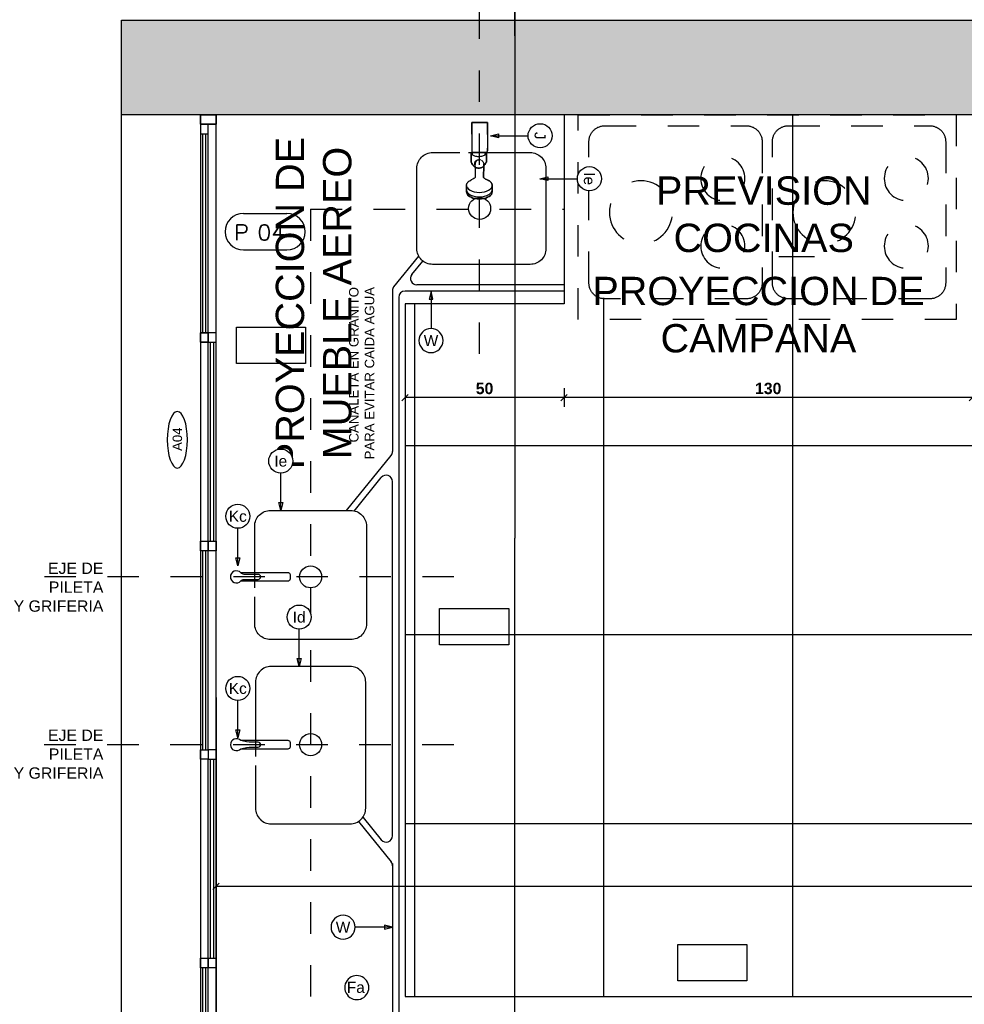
# Model space of a CAD drawing. Extents: x 1 to 126, y -14 to 17.
# Tile 113 of 132: x 89.78 to 92.78, y -1.52 to 1.61. Entities that reach past the tile are written whole.
import ezdxf
from ezdxf.enums import TextEntityAlignment as Align

# ---------------------------------------------------------------- set-up
doc = ezdxf.new("R2010")
doc.units = 0
doc.set_wipeout_variables(frame=1)
doc.header["$PDMODE"] = 3
doc.linetypes.add('DASHDOT', pattern=[1, 0.5, -0.25, 0, -0.25])
doc.linetypes.add('HIDDEN2', pattern=[0.1875, 0.125, -0.0625])
for name, color, linetype in [('0A-EQPM-FIJO', 1, 'Continuous'), ('A HATCH MURO ALB', 252, 'Continuous'), ('A PAVIMENTO', 8, 'Continuous'), ('A-ABER', 1, 'Continuous'), ('A-ALBA-1', 1, 'Continuous'), ('A-ALBA-2', 2, 'Continuous'), ('A-ANNO-PLANI @ 20', 1, 'Continuous'), ('A-ANNO-SIMB @ 20', 2, 'Continuous'), ('A-ANNO-TEXT', 2, 'Continuous'), ('A-ANNO-TEXT @ 20', 2, 'Continuous'), ('A-ANOT-COTA-PARC', 1, 'Continuous'), ('A-ANOT-TTEC', 2, 'Continuous'), ('A-EQPM-FIJO', 1, 'Continuous'), ('A-EQPM-MOVL', 8, 'Continuous'), ('A-EQPM-SANI', 1, 'Continuous'), ('TEXTOS', 2, 'Continuous'), ('TXT PLANILLAS', 3, 'Continuous'), ('TXT TERMINACIONES', 3, 'Continuous')]:
    doc.layers.add(name, color=color, linetype=linetype)
doc.layers.add('A-ALBA-4', color=2, linetype='Continuous', lineweight=25)
doc.styles.add('ARIAL', font='arial.ttf')
doc.styles.add('BIS-ANOT', font='swiss.ttf')
doc.styles.add('BIS-COTA', font='swissb.ttf')
doc.styles.add('BIS-TXT', font='swiss.ttf')
doc.styles.add('E5-100', font='micross.ttf')
doc.styles.add('ROMANS', font='romans.shx')
doc.dimstyles.new('BIS-COTA-PARC', dxfattribs={"dimscale": 0, "dimtxt": 0.0018, "dimasz": 0.001, "dimexe": 0.0015, "dimexo": 0, "dimgap": 0.0005, "dimtad": 1, "dimdec": 0, "dimlfac": 100, "dimzin": 9, "dimdsep": 46, "dimtxsty": 'BIS-COTA', "dimblk": 'OBLIQUE', "dimcen": 2.5, "dimclrd": 256, "dimclre": 251, "dimclrt": 2, "dimadec": 1, "dimazin": 2, "dimtfac": 1, "dimtdec": 0, "dimtix": 1, "dimtmove": 2, "dimatfit": 3, "dimldrblk": 'DOT', "dimfxl": 0.0015, "dimfxlon": 1, "dimtolj": 1, "dimtzin": 0, "dimarcsym": 0})

# ---------------------------------------------------------------- blocks, each defined once
blk = doc.blocks.new('A04')
for p, q in [((0, -3.4, -10), (0, 0, -10)), ((0.025, -2.016, -10), (0.025, -0.03, -10)), ((0.05, 0, -10), (0.05, -3.4, -10)), ((0, -1.85, -10), (0, -3.4, -10)), ((0.025, -2.6907, -10), (0.025, -2.046, -10)), ((0.025, -3.37, -10), (0.025, -2.7075, -10)), ((-0.6, -3.4, -10), (0.05, -3.4, -10)), ((0, -3.4, -10), (0, -3.45, -10)), ((0, -3.45, -10), (0, -3.4, -10)), ((0.05, -3.4, -10), (0.05, -3.45, -10)), ((-0.57, -3.425, -10), (-0.03, -3.425, -10)), ((-0.6, -3.45, -10), (0, -3.45, -10))]:
    blk.add_line(p, q)
at = {"color": 8}
for p, q in [((0.0325, -0.692, -10), (0.0325, -0.06, -10)), ((0.0425, -0.692, -10), (0.0425, -0.06, -10)), ((0.0075, -1.354, -10), (0.0075, -0.722, -10)), ((0.0175, -1.354, -10), (0.0175, -0.722, -10)), ((0.0325, -2.016, -10), (0.0325, -1.384, -10)), ((0.0425, -2.016, -10), (0.0425, -1.384, -10)), ((0.0075, -2.678, -10), (0.0075, -2.046, -10)), ((0.0175, -2.678, -10), (0.0175, -2.046, -10)), ((0.0325, -3.34, -10), (0.0325, -2.708, -10)), ((0.0425, -3.34, -10), (0.0425, -2.708, -10)), ((-0.03, -3.4325, -10), (-0.57, -3.4325, -10)), ((-0.03, -3.4425, -10), (-0.57, -3.4425, -10))]:
    blk.add_line(p, q, dxfattribs=at)
at = {"elevation": -10}
blk.add_lwpolyline([(0, -3.4), (0, -3.4), (0, 0)], dxfattribs=at)
for points in [[(0.05, 0), (0.05, -0.03), (0, -0.03), (0, 0)], [(0.05, -0.03), (0.05, 0), (0, 0), (0, -0.03)], [(0.05, -0.03), (0.05, -0.06), (0.025, -0.06), (0.025, -0.03)], [(0.025, -0.692), (0.025, -0.722), (0, -0.722), (0, -0.692)], [(0.05, -0.692), (0.05, -0.722), (0.025, -0.722), (0.025, -0.692)], [(0.05, -0.722), (0.05, -0.692), (0.025, -0.692), (0.025, -0.722)], [(0.025, -1.384), (0.025, -1.354), (0, -1.354), (0, -1.384)], [(0.05, -1.384), (0.05, -1.354), (0.025, -1.354), (0.025, -1.384)], [(0.025, -2.016), (0.025, -2.046), (0, -2.046), (0, -2.016)], [(0.05, -2.046), (0.05, -2.016), (0.025, -2.016), (0.025, -2.046)], [(0.025, -2.708), (0.025, -2.678), (0, -2.678), (0, -2.708)], [(0.05, -2.708), (0.05, -2.678), (0.025, -2.678), (0.025, -2.708)], [(0.05, -3.37), (0.05, -3.34), (0.025, -3.34), (0.025, -3.37)], [(0.05, -3.37), (0.05, -3.4), (0, -3.4), (0, -3.37)], [(-0.6, -3.45), (-0.57, -3.45), (-0.57, -3.4), (-0.6, -3.4)], [(-0.03, -3.4), (0, -3.4), (0, -3.45), (-0.03, -3.45)], [(-0.03, -3.45), (0, -3.45), (0, -3.4), (-0.03, -3.4)], [(0, -3.4), (0.05, -3.4), (0.05, -3.45), (0, -3.45)]]:
    blk.add_lwpolyline(points, close=True, dxfattribs=at)
blk = doc.blocks.new('*U69')
at = {"linetype": 'ByBlock', "ltscale": 0.25}
blk.add_lwpolyline([(-0.5, 0), (-0.05, 0, 0.414214), (0, 0.05), (0, 0.4993, 0.414214), (-0.05, 0.5493), (-0.5, 0.5493, 0.414214), (-0.55, 0.4993), (-0.55, 0.05, 0.414214)], format="xyb", close=True, dxfattribs=at)
for centre, radius in [((-0.425, 0.3821), 0.07), ((-0.165, 0.2746), 0.1), ((-0.425, 0.1672), 0.07)]:
    blk.add_circle(centre, radius, dxfattribs=at)
blk = doc.blocks.new('A-ANNO-NOM-2')
blk.add_wipeout([(0, -0.00191), (0.0003, -0.00189), (0.00059, -0.00182), (0.00087, -0.0017), (0.00112, -0.00155), (0.00135, -0.00135), (0.00155, -0.00112), (0.0017, -0.00087), (0.00182, -0.00059), (0.00189, -0.0003), (0.00191, 0), (0.00189, 0.0003), (0.00182, 0.00059), (0.0017, 0.00087), (0.00155, 0.00112), (0.00135, 0.00135), (0.00112, 0.00155), (0.00087, 0.0017), (0.00059, 0.00182), (0.0003, 0.00189), (0, 0.00191), (-0.0003, 0.00189), (-0.00059, 0.00182), (-0.00087, 0.0017), (-0.00112, 0.00155), (-0.00135, 0.00135), (-0.00155, 0.00112), (-0.0017, 0.00087), (-0.00182, 0.00059), (-0.00189, 0.0003), (-0.00191, 0), (-0.00189, -0.0003), (-0.00182, -0.00059), (-0.0017, -0.00087), (-0.00155, -0.00112), (-0.00135, -0.00135), (-0.00112, -0.00155), (-0.00087, -0.0017), (-0.00059, -0.00182), (-0.0003, -0.00189)])
blk.add_lwpolyline([(0, -0.00191), (0.0003, -0.00189), (0.00059, -0.00182), (0.00087, -0.0017), (0.00112, -0.00155), (0.00135, -0.00135), (0.00155, -0.00112), (0.0017, -0.00087), (0.00182, -0.00059), (0.00189, -0.0003), (0.00191, 0), (0.00189, 0.0003), (0.00182, 0.00059), (0.0017, 0.00087), (0.00155, 0.00112), (0.00135, 0.00135), (0.00112, 0.00155), (0.00087, 0.0017), (0.00059, 0.00182), (0.0003, 0.00189), (0, 0.00191), (-0.0003, 0.00189), (-0.00059, 0.00182), (-0.00087, 0.0017), (-0.00112, 0.00155), (-0.00135, 0.00135), (-0.00155, 0.00112), (-0.0017, 0.00087), (-0.00182, 0.00059), (-0.00189, 0.0003), (-0.00191, 0), (-0.00189, -0.0003), (-0.00182, -0.00059), (-0.0017, -0.00087), (-0.00155, -0.00112), (-0.00135, -0.00135), (-0.00112, -0.00155), (-0.00087, -0.0017), (-0.00059, -0.00182), (-0.0003, -0.00189)], close=True)
at = {"color": 1, "linetype": 'Continuous', "style": 'E5-100'}
blk.add_attdef('LETRA', text='', height=0.00175, dxfattribs=at).set_placement((0, 0), align=Align.MIDDLE_CENTER)
blk = doc.blocks.new('_Oblique')
at = {"color": 0, "lineweight": -2}
blk.add_line((-0.5, -0.5), (0.5, 0.5), dxfattribs=at)
blk = doc.blocks.new('*D405')
at = {"layer": 'A-ANOT-COTA-PARC', "color": 251, "lineweight": -2, "transparency": 16777216}
for p, q in [((90.4003, -1.1111), (90.4003, -1.1711)), ((97.5358, -1.1111), (97.5358, -1.1711))]:
    blk.add_line(p, q, dxfattribs=at)
at = {"layer": 'A-ANOT-COTA-PARC', "lineweight": -2, "transparency": 16777216}
blk.add_line((97.5358, -1.1411), (90.4003, -1.1411), dxfattribs=at)
at = {"layer": 'Defpoints', "color": 0, "transparency": 16777216}
for p in [(90.4003, -0.696), (97.5358, -0.706), (90.4003, -1.1411)]:
    blk.add_point(p, dxfattribs=at)
at = {"layer": 'A-ANOT-COTA-PARC', "lineweight": -2, "transparency": 16777216, "xscale": 0.02, "yscale": 0.02, "zscale": 0.02, "rotation": 180}
blk.add_blockref('_Oblique', (90.4003, -1.1411), dxfattribs=at)
at = {"layer": 'A-ANOT-COTA-PARC', "lineweight": -2, "transparency": 16777216, "xscale": 0.02, "yscale": 0.02, "zscale": 0.02}
blk.add_blockref('_Oblique', (97.5358, -1.1411), dxfattribs=at)
at = {"layer": 'A-ANOT-COTA-PARC', "color": 2, "transparency": 16777216, "insert": (93.968, -1.1131), "char_height": 0.036, "attachment_point": 5, "style": 'BIS-COTA'}
blk.add_mtext('\\A1;714', dxfattribs=at)
blk = doc.blocks.new('_Dot')
at = {"color": 0, "linetype": 'ByBlock', "lineweight": -2}
blk.add_line((-0.5, 0), (-1, 0), dxfattribs=at)
at = {"color": 0, "linetype": 'ByBlock', "const_width": 0.5}
blk.add_lwpolyline([(-0.25, 0, 1), (0.25, 0, 1)], format="xyb", close=True, dxfattribs=at)
blk = doc.blocks.new('*U55')
blk.add_lwpolyline([(0, -0.00785), (-0.00031, -0.0066), (0.00031, -0.0066)], close=True)
blk.add_wipeout([(0, -0.00191), (0.0003, -0.00189), (0.00059, -0.00182), (0.00087, -0.0017), (0.00112, -0.00155), (0.00135, -0.00135), (0.00155, -0.00112), (0.0017, -0.00087), (0.00182, -0.00059), (0.00189, -0.0003), (0.00191, 0), (0.00189, 0.0003), (0.00182, 0.00059), (0.0017, 0.00087), (0.00155, 0.00112), (0.00135, 0.00135), (0.00112, 0.00155), (0.00087, 0.0017), (0.00059, 0.00182), (0.0003, 0.00189), (0, 0.00191), (-0.0003, 0.00189), (-0.00059, 0.00182), (-0.00087, 0.0017), (-0.00112, 0.00155), (-0.00135, 0.00135), (-0.00155, 0.00112), (-0.0017, 0.00087), (-0.00182, 0.00059), (-0.00189, 0.0003), (-0.00191, 0), (-0.00189, -0.0003), (-0.00182, -0.00059), (-0.0017, -0.00087), (-0.00155, -0.00112), (-0.00135, -0.00135), (-0.00112, -0.00155), (-0.00087, -0.0017), (-0.00059, -0.00182), (-0.0003, -0.00189)])
at = {"linetype": 'Continuous'}
blk.add_line((0, -0.00785), (0, -0.00191), dxfattribs=at)
blk.add_circle((0, 0), 0.00191)
at = {"color": 1, "linetype": 'Continuous', "style": 'E5-100'}
blk.add_attdef('LETRA', text='', height=0.00175, dxfattribs=at).set_placement((0, 0), align=Align.MIDDLE_CENTER)
blk = doc.blocks.new('*U62')
blk.add_lwpolyline([(0.00785, 0), (0.0066, -0.00031), (0.0066, 0.00031)], close=True)
blk.add_wipeout([(0, -0.00191), (0.0003, -0.00189), (0.00059, -0.00182), (0.00087, -0.0017), (0.00112, -0.00155), (0.00135, -0.00135), (0.00155, -0.00112), (0.0017, -0.00087), (0.00182, -0.00059), (0.00189, -0.0003), (0.00191, 0), (0.00189, 0.0003), (0.00182, 0.00059), (0.0017, 0.00087), (0.00155, 0.00112), (0.00135, 0.00135), (0.00112, 0.00155), (0.00087, 0.0017), (0.00059, 0.00182), (0.0003, 0.00189), (0, 0.00191), (-0.0003, 0.00189), (-0.00059, 0.00182), (-0.00087, 0.0017), (-0.00112, 0.00155), (-0.00135, 0.00135), (-0.00155, 0.00112), (-0.0017, 0.00087), (-0.00182, 0.00059), (-0.00189, 0.0003), (-0.00191, 0), (-0.00189, -0.0003), (-0.00182, -0.00059), (-0.0017, -0.00087), (-0.00155, -0.00112), (-0.00135, -0.00135), (-0.00112, -0.00155), (-0.00087, -0.0017), (-0.00059, -0.00182), (-0.0003, -0.00189)])
at = {"linetype": 'Continuous'}
blk.add_line((0.00785, 0), (0.00191, 0), dxfattribs=at)
blk.add_circle((0, 0), 0.00191)
at = {"color": 1, "linetype": 'Continuous', "style": 'E5-100'}
blk.add_attdef('LETRA', text='', height=0.00175, dxfattribs=at).set_placement((0, 0), align=Align.MIDDLE_CENTER)
blk = doc.blocks.new('*U117')
for p, q in [((-0.2729, 0.1576), (0.1531, 0.1576)), ((-0.2729, -0.1977), (0.1531, -0.1977))]:
    blk.add_line(p, q)
for centre, start, end in [((-0.2729, -0.0201), 90, 270), ((0.1531, -0.0201), 270, 90)]:
    blk.add_arc(centre, 0.1776, start, end)
at = {"style": 'ROMANS', "width": 1.1}
blk.add_text('P', height=0.15, dxfattribs=at).set_placement((-0.3652, -0.1017))
at = {"color": 0, "linetype": 'ByBlock', "style": 'ROMANS', "width": 1.05}
blk.add_attdef('NRO', text='', height=0.15, dxfattribs=at).set_placement((0, -0.0271), align=Align.MIDDLE)
blk = doc.blocks.new('Linea Fas')
at = {"layer": '0A-EQPM-FIJO'}
for p, q in [((24.6236, 27.5111), (24.6227, 27.5103)), ((24.6227, 27.5103), (24.6236, 27.5111)), ((24.6247, 27.5119), (24.6236, 27.5111)), ((24.6236, 27.5111), (24.6247, 27.5119)), ((24.6259, 27.5127), (24.6247, 27.5119)), ((24.6247, 27.5119), (24.6259, 27.5127)), ((24.6273, 27.5135), (24.6259, 27.5127)), ((24.6259, 27.5127), (24.6273, 27.5135)), ((24.6286, 27.5141), (24.6273, 27.5135)), ((24.6273, 27.5135), (24.6286, 27.5141)), ((24.63, 27.5145), (24.6286, 27.5141)), ((24.6286, 27.5141), (24.63, 27.5145)), ((24.6314, 27.5148), (24.63, 27.5145)), ((24.63, 27.5145), (24.6314, 27.5148)), ((24.6328, 27.5149), (24.6314, 27.5148)), ((24.6314, 27.5148), (24.6328, 27.5149)), ((24.6412, 27.5153), (24.6328, 27.5149)), ((24.6328, 27.5149), (24.6412, 27.5153)), ((24.6356, 27.5146), (24.6329, 27.5149)), ((24.6383, 27.5137), (24.6356, 27.5146)), ((24.6409, 27.5123), (24.6383, 27.5137)), ((24.6448, 27.5085), (24.6409, 27.5123)), ((24.6471, 27.5153), (24.6412, 27.5153)), ((24.6412, 27.5153), (24.6471, 27.5153)), ((24.6472, 27.5153), (24.6471, 27.5153)), ((24.6471, 27.5153), (24.6472, 27.5153)), ((24.6474, 27.5153), (24.6472, 27.5153)), ((24.6472, 27.5153), (24.6474, 27.5153)), ((24.6512, 27.5146), (24.6472, 27.5153)), ((24.6475, 27.5154), (24.6474, 27.5153)), ((24.6474, 27.5153), (24.6475, 27.5154)), ((24.6483, 27.5153), (24.6475, 27.5154)), ((24.6475, 27.5154), (24.6483, 27.5153)), ((24.6484, 27.5153), (24.6483, 27.5153)), ((24.6483, 27.5153), (24.6484, 27.5153)), ((24.6538, 27.5147), (24.6484, 27.5153)), ((24.6484, 27.5153), (24.6538, 27.5147)), ((24.655, 27.5127), (24.6512, 27.5146)), ((24.6576, 27.5141), (24.6538, 27.5147)), ((24.6538, 27.5147), (24.6576, 27.5141)), ((24.6608, 27.5067), (24.655, 27.5127)), ((24.6614, 27.5122), (24.6576, 27.5141)), ((24.6576, 27.5141), (24.6614, 27.5122)), ((24.6649, 27.5092), (24.6614, 27.5122)), ((24.6614, 27.5122), (24.6649, 27.5092)), ((24.4719, 27.4997), (24.4329, 27.4997)), ((24.4329, 27.4997), (24.4329, 27.4497)), ((24.4329, 27.4497), (24.4329, 27.4997)), ((24.4329, 27.4997), (24.4719, 27.4997)), ((24.4701, 27.4997), (24.5229, 27.4997)), ((24.5229, 27.4997), (24.5145, 27.4997)), ((24.5242, 27.4996), (24.5229, 27.4997)), ((24.5254, 27.4991), (24.5242, 27.4996)), ((24.5265, 27.4983), (24.5254, 27.4991)), ((24.5272, 27.4972), (24.5265, 27.4983)), ((24.5277, 27.496), (24.5272, 27.4972)), ((24.5279, 27.4947), (24.5277, 27.496)), ((24.5279, 27.4941), (24.5279, 27.4947)), ((24.5292, 27.494), (24.5279, 27.4941)), ((24.5279, 27.4556), (24.5279, 27.4941)), ((24.5293, 27.4948), (24.5292, 27.494)), ((24.531, 27.4937), (24.5292, 27.494)), ((24.5294, 27.4956), (24.5293, 27.4948)), ((24.5296, 27.4961), (24.5294, 27.4956)), ((24.5298, 27.4963), (24.5296, 27.4961)), ((24.53, 27.4965), (24.5298, 27.4963)), ((24.5313, 27.4957), (24.5298, 27.4961)), ((24.5303, 27.4966), (24.53, 27.4965)), ((24.552, 27.4965), (24.5303, 27.4966)), ((24.5303, 27.4966), (24.558, 27.4965)), ((24.558, 27.4965), (24.5303, 27.4966)), ((24.534, 27.4929), (24.531, 27.4937)), ((24.5328, 27.495), (24.5313, 27.4957)), ((24.5343, 27.4937), (24.5328, 27.495)), ((24.5328, 27.495), (24.5328, 27.495)), ((24.5358, 27.4921), (24.534, 27.4929)), ((24.5358, 27.4921), (24.5343, 27.4937)), ((24.5371, 27.4901), (24.5358, 27.4921)), ((24.5382, 27.4877), (24.5371, 27.4901)), ((24.5392, 27.485), (24.5382, 27.4877)), ((24.54, 27.4821), (24.5392, 27.485)), ((24.5406, 27.4789), (24.54, 27.4821)), ((24.5533, 27.4807), (24.557, 27.485)), ((24.557, 27.485), (24.5589, 27.4863)), ((24.558, 27.4965), (24.5586, 27.4965)), ((24.5586, 27.4965), (24.558, 27.4965)), ((24.5586, 27.4965), (24.5587, 27.4965)), ((24.5587, 27.4965), (24.5586, 27.4965)), ((24.5587, 27.4965), (24.5596, 27.4959)), ((24.5596, 27.4959), (24.5587, 27.4965)), ((24.5589, 27.4863), (24.5617, 27.4874)), ((24.5596, 27.4959), (24.5603, 27.4954)), ((24.5603, 27.4954), (24.5596, 27.4959)), ((24.5603, 27.4954), (24.5611, 27.4949)), ((24.5611, 27.4949), (24.5603, 27.4954)), ((24.5611, 27.4949), (24.5631, 27.4935)), ((24.5631, 27.4935), (24.5611, 27.4949)), ((24.5617, 27.4874), (24.5631, 27.4878)), ((24.5631, 27.4935), (24.5662, 27.4914)), ((24.5662, 27.4914), (24.5631, 27.4935)), ((24.5631, 27.4878), (24.5646, 27.4878)), ((24.5706, 27.4879), (24.5646, 27.4878)), ((24.5646, 27.4878), (24.5706, 27.4879)), ((24.5662, 27.4914), (24.5677, 27.4904)), ((24.5677, 27.4904), (24.5662, 27.4914)), ((24.5677, 27.4904), (24.5688, 27.4898)), ((24.5688, 27.4898), (24.5677, 27.4904)), ((24.5688, 27.4898), (24.5695, 27.4894)), ((24.5695, 27.4894), (24.5688, 27.4898)), ((24.5695, 27.4894), (24.5712, 27.4883)), ((24.5712, 27.4883), (24.5695, 27.4894)), ((24.607, 27.4872), (24.5706, 27.4879)), ((24.5706, 27.4879), (24.607, 27.4872)), ((24.5712, 27.4883), (24.5722, 27.4875)), ((24.5722, 27.4875), (24.5712, 27.4883)), ((24.5722, 27.4875), (24.5732, 27.4866)), ((24.5732, 27.4866), (24.5722, 27.4875)), ((24.5732, 27.4866), (24.5743, 27.4853)), ((24.5743, 27.4853), (24.5732, 27.4866)), ((24.5743, 27.4853), (24.5753, 27.4839)), ((24.5753, 27.4839), (24.5743, 27.4853)), ((24.5753, 27.4839), (24.5762, 27.4821)), ((24.5762, 27.4821), (24.5753, 27.4839)), ((24.5762, 27.4821), (24.577, 27.4799)), ((24.577, 27.4799), (24.5762, 27.4821)), ((24.5775, 27.4775), (24.577, 27.4799)), ((24.577, 27.4799), (24.5775, 27.4775)), ((24.6079, 27.4877), (24.607, 27.4872)), ((24.607, 27.4872), (24.6079, 27.4877)), ((24.6096, 27.4892), (24.6079, 27.4877)), ((24.6079, 27.4877), (24.6096, 27.4892)), ((24.6114, 27.4914), (24.6096, 27.4892)), ((24.6096, 27.4892), (24.6114, 27.4914)), ((24.6127, 27.4939), (24.6114, 27.4914)), ((24.6114, 27.4914), (24.6127, 27.4939)), ((24.6143, 27.4972), (24.6127, 27.4939)), ((24.6127, 27.4939), (24.6143, 27.4972)), ((24.6159, 27.5006), (24.6143, 27.4972)), ((24.6143, 27.4972), (24.6159, 27.5006)), ((24.6166, 27.502), (24.6159, 27.5006)), ((24.6159, 27.5006), (24.6166, 27.502)), ((24.6173, 27.5034), (24.6166, 27.502)), ((24.6166, 27.502), (24.6173, 27.5034)), ((24.6181, 27.5047), (24.6173, 27.5034)), ((24.6173, 27.5034), (24.6181, 27.5047)), ((24.619, 27.506), (24.6181, 27.5047)), ((24.6181, 27.5047), (24.619, 27.506)), ((24.6198, 27.5071), (24.619, 27.506)), ((24.619, 27.506), (24.6198, 27.5071)), ((24.6208, 27.5083), (24.6198, 27.5071)), ((24.6198, 27.5071), (24.6208, 27.5083)), ((24.6217, 27.5093), (24.6208, 27.5083)), ((24.6208, 27.5083), (24.6217, 27.5093)), ((24.6227, 27.5103), (24.6217, 27.5093)), ((24.6217, 27.5093), (24.6227, 27.5103)), ((24.6484, 27.5036), (24.6448, 27.5085)), ((24.6513, 27.4973), (24.6484, 27.5036)), ((24.6535, 27.4902), (24.6513, 27.4973)), ((24.6547, 27.4821), (24.6535, 27.4902)), ((24.6552, 27.4741), (24.6547, 27.4821)), ((24.6655, 27.4978), (24.6608, 27.5067)), ((24.668, 27.5051), (24.6649, 27.5092)), ((24.6649, 27.5092), (24.668, 27.5051)), ((24.6675, 27.4906), (24.6655, 27.4978)), ((24.6689, 27.4826), (24.6675, 27.4906)), ((24.6708, 27.5001), (24.668, 27.5051)), ((24.668, 27.5051), (24.6708, 27.5001)), ((24.6694, 27.4746), (24.6689, 27.4826)), ((24.673, 27.4943), (24.6708, 27.5001)), ((24.6708, 27.5001), (24.673, 27.4943)), ((24.6746, 27.488), (24.673, 27.4943)), ((24.673, 27.4943), (24.6746, 27.488)), ((24.6756, 27.4811), (24.6746, 27.488)), ((24.6746, 27.488), (24.6756, 27.4811)), ((24.6759, 27.4741), (24.6756, 27.4811)), ((24.6756, 27.4811), (24.6759, 27.4741)), ((24.4329, 27.4497), (24.4701, 27.4497)), ((24.4701, 27.4497), (24.4329, 27.4497)), ((24.4701, 27.4498), (24.5229, 27.4497)), ((24.5229, 27.4497), (24.5242, 27.4499)), ((24.5242, 27.4499), (24.5254, 27.4504)), ((24.5254, 27.4504), (24.5265, 27.4512)), ((24.5265, 27.4512), (24.5272, 27.4522)), ((24.527, 27.4519), (24.5333, 27.4511)), ((24.5272, 27.4522), (24.5277, 27.4533)), ((24.5277, 27.4533), (24.5279, 27.4556)), ((24.5298, 27.4481), (24.5313, 27.4485)), ((24.5313, 27.4485), (24.5328, 27.4493)), ((24.5328, 27.4493), (24.5343, 27.4505)), ((24.5333, 27.4511), (24.5358, 27.4521)), ((24.5343, 27.4505), (24.5358, 27.4521)), ((24.5358, 27.4521), (24.5371, 27.4541)), ((24.5371, 27.4541), (24.5382, 27.4565)), ((24.5382, 27.4565), (24.5392, 27.4592)), ((24.5392, 27.4592), (24.54, 27.4622)), ((24.54, 27.4622), (24.5406, 27.4654)), ((24.541, 27.4755), (24.5406, 27.4789)), ((24.5406, 27.4654), (24.541, 27.4687)), ((24.5411, 27.4721), (24.541, 27.4755)), ((24.541, 27.4687), (24.5411, 27.4721)), ((24.5518, 27.4757), (24.5516, 27.4741)), ((24.5516, 27.4741), (24.552, 27.4711)), ((24.5517, 27.4717), (24.5516, 27.474)), ((24.5517, 27.4698), (24.5517, 27.4717)), ((24.5522, 27.4681), (24.5517, 27.4698)), ((24.5521, 27.4772), (24.5518, 27.4757)), ((24.552, 27.4711), (24.5531, 27.4681)), ((24.5524, 27.4786), (24.5521, 27.4772)), ((24.5527, 27.4663), (24.5522, 27.4681)), ((24.5536, 27.4647), (24.5527, 27.4663)), ((24.5531, 27.4681), (24.5553, 27.4651)), ((24.5546, 27.4634), (24.5536, 27.4647)), ((24.5559, 27.4622), (24.5546, 27.4634)), ((24.5553, 27.4651), (24.5576, 27.4627)), ((24.5572, 27.4612), (24.5559, 27.4622)), ((24.5587, 27.4604), (24.5572, 27.4612)), ((24.5576, 27.4627), (24.5603, 27.4613)), ((24.5604, 27.4597), (24.5587, 27.4604)), ((24.5587, 27.4478), (24.5596, 27.4483)), ((24.5596, 27.4483), (24.5587, 27.4478)), ((24.5596, 27.4483), (24.5603, 27.4488)), ((24.5603, 27.4488), (24.5596, 27.4483)), ((24.5603, 27.4613), (24.5631, 27.4605)), ((24.5603, 27.4488), (24.5611, 27.4493)), ((24.5611, 27.4493), (24.5603, 27.4488)), ((24.5621, 27.4593), (24.5604, 27.4597)), ((24.5611, 27.4493), (24.5631, 27.4507)), ((24.5631, 27.4507), (24.5611, 27.4493)), ((24.5638, 27.4593), (24.5621, 27.4593)), ((24.5631, 27.4605), (24.5668, 27.4604)), ((24.5631, 27.4507), (24.5662, 27.4528)), ((24.5662, 27.4528), (24.5631, 27.4507)), ((24.5654, 27.4593), (24.5638, 27.4593)), ((24.5669, 27.4597), (24.5654, 27.4593)), ((24.5662, 27.4528), (24.5677, 27.4538)), ((24.5677, 27.4538), (24.5662, 27.4528)), ((24.5668, 27.4604), (24.568, 27.4602)), ((24.568, 27.4602), (24.5669, 27.4597)), ((24.5677, 27.4538), (24.5688, 27.4544)), ((24.5688, 27.4544), (24.5677, 27.4538)), ((24.568, 27.4602), (24.5774, 27.4604)), ((24.5688, 27.4544), (24.5695, 27.4549)), ((24.5695, 27.4549), (24.5688, 27.4544)), ((24.5695, 27.4549), (24.5712, 27.456)), ((24.5712, 27.456), (24.5695, 27.4549)), ((24.5712, 27.456), (24.5722, 27.4567)), ((24.5722, 27.4567), (24.5712, 27.456)), ((24.5722, 27.4567), (24.5732, 27.4577)), ((24.5732, 27.4577), (24.5722, 27.4567)), ((24.5732, 27.4577), (24.5743, 27.4589)), ((24.5743, 27.4589), (24.5732, 27.4577)), ((24.5743, 27.4589), (24.5753, 27.4603)), ((24.5753, 27.4603), (24.5743, 27.4589)), ((24.5753, 27.4603), (24.5762, 27.4621)), ((24.5762, 27.4621), (24.5753, 27.4603)), ((24.5762, 27.4621), (24.577, 27.4643)), ((24.577, 27.4643), (24.5762, 27.4621)), ((24.577, 27.4643), (24.5775, 27.4668)), ((24.5775, 27.4668), (24.577, 27.4643)), ((24.5774, 27.4604), (24.607, 27.4611)), ((24.5778, 27.4748), (24.5775, 27.4775)), ((24.5775, 27.4775), (24.5778, 27.4748)), ((24.5775, 27.4668), (24.5778, 27.4694)), ((24.5778, 27.4694), (24.5775, 27.4668)), ((24.5779, 27.4721), (24.5778, 27.4748)), ((24.5778, 27.4748), (24.5779, 27.4721)), ((24.5778, 27.4694), (24.5779, 27.4721)), ((24.5779, 27.4721), (24.5778, 27.4694)), ((24.607, 27.4611), (24.6079, 27.4605)), ((24.6079, 27.4605), (24.6096, 27.4591)), ((24.6096, 27.4591), (24.6114, 27.4568)), ((24.6114, 27.4568), (24.6132, 27.4534)), ((24.6132, 27.4534), (24.6155, 27.4485)), ((24.6181, 27.4436), (24.6155, 27.4485)), ((24.6484, 27.4446), (24.6513, 27.4509)), ((24.6513, 27.4509), (24.6535, 27.4581)), ((24.6535, 27.4581), (24.6547, 27.4659)), ((24.6547, 27.4659), (24.6552, 27.4741)), ((24.664, 27.4472), (24.6666, 27.4539)), ((24.6666, 27.4539), (24.6684, 27.4615)), ((24.6681, 27.4431), (24.6708, 27.4481)), ((24.6708, 27.4481), (24.6681, 27.4431)), ((24.6684, 27.4615), (24.6694, 27.4746)), ((24.6708, 27.4481), (24.673, 27.4539)), ((24.673, 27.4539), (24.6708, 27.4481)), ((24.673, 27.4539), (24.6746, 27.4603)), ((24.6746, 27.4603), (24.673, 27.4539)), ((24.6746, 27.4603), (24.6756, 27.4671)), ((24.6756, 27.4671), (24.6746, 27.4603)), ((24.6756, 27.4671), (24.6759, 27.4741)), ((24.6759, 27.4741), (24.6756, 27.4671)), ((24.5296, 27.4481), (24.5297, 27.448)), ((24.5297, 27.448), (24.5296, 27.4481)), ((24.5297, 27.448), (24.53, 27.4477)), ((24.53, 27.4477), (24.5297, 27.448)), ((24.53, 27.4477), (24.5303, 27.4476)), ((24.5303, 27.4476), (24.53, 27.4477)), ((24.5303, 27.4476), (24.558, 27.4477)), ((24.558, 27.4477), (24.5303, 27.4476)), ((24.558, 27.4477), (24.5586, 27.4477)), ((24.5586, 27.4477), (24.558, 27.4477)), ((24.5586, 27.4477), (24.5587, 27.4478)), ((24.5587, 27.4478), (24.5586, 27.4477)), ((24.6199, 27.441), (24.6181, 27.4436)), ((24.6208, 27.44), (24.6199, 27.441)), ((24.6227, 27.438), (24.6208, 27.44)), ((24.6237, 27.4371), (24.6227, 27.438)), ((24.6259, 27.4356), (24.6237, 27.4371)), ((24.6273, 27.4348), (24.6259, 27.4356)), ((24.6288, 27.4341), (24.6273, 27.4348)), ((24.6301, 27.4337), (24.6288, 27.4341)), ((24.6314, 27.4335), (24.6301, 27.4337)), ((24.6328, 27.4334), (24.6314, 27.4335)), ((24.6328, 27.4334), (24.6355, 27.4336)), ((24.6401, 27.433), (24.6328, 27.4334)), ((24.6355, 27.4336), (24.6383, 27.4345)), ((24.6383, 27.4345), (24.6409, 27.436)), ((24.6409, 27.436), (24.6448, 27.4397)), ((24.6412, 27.4329), (24.6472, 27.4329)), ((24.6472, 27.4329), (24.6412, 27.4329)), ((24.6448, 27.4397), (24.6484, 27.4446)), ((24.6472, 27.4329), (24.6475, 27.4329)), ((24.6475, 27.4329), (24.6472, 27.4329)), ((24.6475, 27.4329), (24.6538, 27.4336)), ((24.6538, 27.4336), (24.6475, 27.4329)), ((24.6498, 27.4332), (24.6511, 27.4335)), ((24.6511, 27.4335), (24.655, 27.4355)), ((24.6538, 27.4336), (24.6577, 27.4342)), ((24.6577, 27.4342), (24.6538, 27.4336)), ((24.655, 27.4355), (24.6589, 27.4393)), ((24.6577, 27.4342), (24.6614, 27.436)), ((24.6614, 27.436), (24.6577, 27.4342)), ((24.6589, 27.4393), (24.6609, 27.4415)), ((24.6609, 27.4415), (24.664, 27.4472)), ((24.6614, 27.436), (24.6648, 27.439)), ((24.6648, 27.439), (24.6614, 27.436)), ((24.6648, 27.439), (24.6681, 27.4431)), ((24.6681, 27.4431), (24.6648, 27.439))]:
    blk.add_line(p, q, dxfattribs=at)
blk = doc.blocks.new('*D582')
at = {"layer": 'A-ANOT-COTA-PARC', "color": 251, "lineweight": -2, "transparency": 16777216}
for p, q in [((91.5049, 0.4412), (91.5049, 0.3812)), ((92.8013, 0.4412), (92.8013, 0.3812))]:
    blk.add_line(p, q, dxfattribs=at)
at = {"layer": 'A-ANOT-COTA-PARC', "lineweight": -2, "transparency": 16777216}
blk.add_line((92.8013, 0.4112), (91.5049, 0.4112), dxfattribs=at)
at = {"layer": 'Defpoints', "color": 0, "transparency": 16777216}
for p in [(91.5049, 0.7089), (92.8013, 0.7089), (91.5049, 0.4112)]:
    blk.add_point(p, dxfattribs=at)
at = {"layer": 'A-ANOT-COTA-PARC', "lineweight": -2, "transparency": 16777216, "xscale": 0.02, "yscale": 0.02, "zscale": 0.02, "rotation": 180}
blk.add_blockref('_Oblique', (91.5049, 0.4112), dxfattribs=at)
at = {"layer": 'A-ANOT-COTA-PARC', "lineweight": -2, "transparency": 16777216, "xscale": 0.02, "yscale": 0.02, "zscale": 0.02}
blk.add_blockref('_Oblique', (92.8013, 0.4112), dxfattribs=at)
at = {"layer": 'A-ANOT-COTA-PARC', "color": 2, "transparency": 16777216, "insert": (92.1531, 0.4397), "char_height": 0.036, "attachment_point": 5, "style": 'BIS-COTA'}
blk.add_mtext('\\A1;130', dxfattribs=at)
blk = doc.blocks.new('*D583')
at = {"layer": 'A-ANOT-COTA-PARC', "color": 251, "lineweight": -2, "transparency": 16777216}
for p, q in [((91.0003, 0.4412), (91.0003, 0.3812)), ((91.5049, 0.4412), (91.5049, 0.3812))]:
    blk.add_line(p, q, dxfattribs=at)
at = {"layer": 'A-ANOT-COTA-PARC', "lineweight": -2, "transparency": 16777216}
blk.add_line((91.5049, 0.4112), (91.0003, 0.4112), dxfattribs=at)
at = {"layer": 'Defpoints', "color": 0, "transparency": 16777216}
for p in [(91.0003, 0.7089), (91.5049, 0.7089), (91.0003, 0.4112)]:
    blk.add_point(p, dxfattribs=at)
at = {"layer": 'A-ANOT-COTA-PARC', "lineweight": -2, "transparency": 16777216, "xscale": 0.02, "yscale": 0.02, "zscale": 0.02, "rotation": 180}
blk.add_blockref('_Oblique', (91.0003, 0.4112), dxfattribs=at)
at = {"layer": 'A-ANOT-COTA-PARC', "lineweight": -2, "transparency": 16777216, "xscale": 0.02, "yscale": 0.02, "zscale": 0.02}
blk.add_blockref('_Oblique', (91.5049, 0.4112), dxfattribs=at)
at = {"layer": 'A-ANOT-COTA-PARC', "color": 2, "transparency": 16777216, "insert": (91.2526, 0.4397), "char_height": 0.036, "attachment_point": 5, "style": 'BIS-COTA'}
blk.add_mtext('\\A1;50', dxfattribs=at)
blk = doc.blocks.new('CCA-PLANI1')
blk.add_wipeout([(0.225, 0), (0.2186, -0.0189), (0.2045, -0.0333), (0.1875, -0.0442), (0.1691, -0.0528), (0.15, -0.0596), (0.1305, -0.0652), (0.1108, -0.0696), (0.0908, -0.0732), (0.0708, -0.0759), (0.0506, -0.078), (0.0304, -0.0793), (0.0101, -0.0799), (-0.0101, -0.0799), (-0.0304, -0.0793), (-0.0506, -0.078), (-0.0708, -0.0759), (-0.0908, -0.0732), (-0.1108, -0.0696), (-0.1305, -0.0652), (-0.15, -0.0596), (-0.1691, -0.0528), (-0.1875, -0.0442), (-0.2045, -0.0333), (-0.2186, -0.0189), (-0.225, 0), (-0.2186, 0.0189), (-0.2045, 0.0333), (-0.1875, 0.0442), (-0.1691, 0.0528), (-0.15, 0.0596), (-0.1305, 0.0652), (-0.1108, 0.0696), (-0.0908, 0.0732), (-0.0708, 0.0759), (-0.0506, 0.078), (-0.0304, 0.0793), (-0.0101, 0.0799), (0.0101, 0.0799), (0.0304, 0.0793), (0.0506, 0.078), (0.0708, 0.0759), (0.0908, 0.0732), (0.1108, 0.0696), (0.1305, 0.0652), (0.15, 0.0596), (0.1691, 0.0528), (0.1875, 0.0442), (0.2045, 0.0333), (0.2186, 0.0189)])
blk.add_ellipse((0, 0), major_axis=(-0.225, 0), ratio=0.355556, start_param=-3.141592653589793, end_param=3.141592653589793)
at = {"color": 2, "style": 'E5-100'}
blk.add_attdef('TIPO', text='', height=0.075, rotation=360, dxfattribs=at).set_placement((0, 0), align=Align.MIDDLE_CENTER)
blk = doc.blocks.new('A-ANNO-TIT')
blk.add_line((-0.0375, 0), (0, 0))
at = {"linetype": 'Continuous', "style": 'E5-100'}
blk.add_attdef('TITULO', text='', height=0.003, dxfattribs=at).set_placement((0, 0), align=Align.BOTTOM_RIGHT)
blk.add_attdef('ESCALA', text='', height=0.002, dxfattribs=at).set_placement((-0.00024, -0.00283), align=Align.RIGHT)

msp = doc.modelspace()

# ---------------------------------------------------------------- hatches: boundary and pattern name
at = {"layer": 'A HATCH MURO ALB'}
h = msp.add_hatch(color=256, dxfattribs=at)
h.dxf.hatch_style = 1
h.paths.add_polyline_path([(95.5858, 1.3089), (95.5858, 1.6089), (90.1003, 1.6089), (90.1003, 1.3089)])
h.paths.add_polyline_path([(97.5358, 1.6089), (97.5358, 1.3089), (98.302, 1.3089), (98.302, 1.6089)])
at = {"layer": 'A PAVIMENTO'}
h = msp.add_hatch(dxfattribs=at)
h.set_pattern_fill('_USER', color=256, scale=0.6, angle=900, double=1, pattern_type=0)
h.set_pattern_definition([(360, (678.4307, -269.7414), (1e-15, 0.6), []), (90, (678.4307, -269.7414), (-0.6, 1e-15), [])])
h.paths.add_polyline_path([(91.3013, 0.7273), (91.3013, 0.7089), (91.0003, 0.7089), (91.0003, -1.4911), (94.1358, -1.4911), (94.1358, -2.2911), (94.2358, -2.2911), (94.2358, -1.5612), (95.5358, -1.5612), (95.5357, -2.291), (95.7085, -2.2911), (97.5358, -2.2911), (97.5358, 1.3089), (95.5503, 1.3089), (95.5503, 0.7089), (92.3003, 0.7089), (92.3003, 1.3089), (92.1872, 1.3089), (92.1872, 0.7273)])

# ---------------------------------------------------------------- linework, layer by layer
at = {"layer": 'A-ALBA-1', "linetype": 'HIDDEN2', "ltscale": 0.5}
for q in [(90.7003, -1.7911), (91.5049, 1.0089, -0.0001)]:
    msp.add_line((90.7003, 1.0089), q, dxfattribs=at)
msp.add_lwpolyline([(92.7503, 0.6589), (91.5503, 0.6589), (91.5503, 1.3089), (92.7503, 1.3089)], close=True, dxfattribs=at)
at = {"layer": 'A-ALBA-2', "linetype": 'DASHDOT', "ltscale": 0.1}
for p, q in [((91.2368, 0.5496), (91.2368, 1.9279)), ((91.1551, -0.1582, 0.0005), (89.7767, -0.1582, 0.0005)), ((91.1546, -0.691, 0.0005), (89.7832, -0.691, 0.0005))]:
    msp.add_line(p, q, dxfattribs=at)
at = {"layer": 'A-ALBA-4'}
for points in [[(95.5858, 1.3089), (90.1003, 1.3089), (90.1003, 1.6089), (95.5858, 1.6089)], [(91.0003, -2.391), (90.1003, -2.391), (90.1003, 1.3089)]]:
    msp.add_lwpolyline(points, dxfattribs=at)
at = {"layer": 'A-ANNO-TEXT', "linetype": 'Continuous'}
msp.add_lwpolyline([(91.349, -2.6563), (91.349, -0.0357)], dxfattribs=at)
at = {"layer": 'A-EQPM-FIJO'}
msp.add_lwpolyline([(91.5049, 1.3089), (91.5049, 0.7089), (91.0003, 0.7089), (91.0003, -1.4911), (94.1358, -1.4911), (94.1358, -2.091)], dxfattribs=at)
at = {"layer": 'A-EQPM-MOVL', "linetype": 'Continuous'}
for p, q in [((91.0218, 0.8016, -0.0007), (91.0567, 0.8446, -0.0007)), ((90.9603, 0.7504, -0.0007), (90.9603, 0.2397, -0.0007)), ((91.5049, 0.769, -0.0007), (91.0373, 0.769, -0.0007)), ((90.9603, 0.749), (90.9603, 0.2397, 0.0005)), ((90.9803, 0.729), (90.9803, 0.2326, 0.0005)), ((91.5049, 0.749, -0.0001), (91.0003, 0.749)), ((90.8143, 0.0526, 0.0005), (90.9558, 0.2271, 0.0005)), ((90.9803, 0.2326, 0.0005), (90.9803, -1.2789)), ((90.8386, 0.0508, 0.0005), (90.9247, 0.1571, 0.0005)), ((90.9603, -0.9804), (90.9603, 0.1445, 0.0005)), ((90.8523, -0.9354), (90.9558, -1.063)), ((90.8674, -0.9223), (90.9247, -0.993)), ((90.9603, -1.0756), (90.9603, -1.501)), ((90.9803, -1.2789), (90.9803, -1.491)), ((90.9803, -1.2789), (90.9803, -2.0661))]:
    msp.add_line(p, q, dxfattribs=at)
for centre, start, end in [((91.0373, 0.789, -0.0007), 140.9561, 270), ((90.9803, 0.7504, -0.0007), 140.9561, 180), ((91.0003, 0.729), 90, 180), ((91.0003, 0.729), 90, 180), ((90.9403, 0.2397, 0.0005), 320.9561, 0), ((90.9403, 0.2397, 0.0005), 320.9561, 0), ((90.9403, 0.1445, 0.0005), 0, 140.9561), ((90.9403, -0.9804), 219.0439, 0)]:
    msp.add_arc(centre, 0.02, start, end, dxfattribs=at)
at = {"layer": 'A-EQPM-MOVL'}
msp.add_arc((90.9403, -1.0756), 0.02, 0, 39.0439, dxfattribs=at)
at = {"layer": 'A-EQPM-SANI'}
for points, elevation in [([(91.0376, 0.9974), (91.0376, 1.1389, -0.414214), (91.0876, 1.1889), (91.1736, 1.1889)], 0), ([(90.4776, -0.1442), (90.628, -0.1442, -0.414214), (90.635, -0.1512), (90.635, -0.1652, -0.414214), (90.628, -0.1722), (90.4776, -0.1722)], 0.0005), ([(90.7143, -0.3574), (90.5728, -0.3574, -0.414214), (90.5228, -0.3074), (90.5228, -0.2214)], 0.0005), ([(90.5253, -0.7567), (90.5253, -0.8927, 0.414214), (90.5753, -0.9427), (90.8253, -0.9427, 0.414214), (90.8753, -0.8927), (90.8753, -0.4927, 0.414214), (90.8253, -0.4427), (90.5753, -0.4427, 0.414214), (90.5253, -0.4927), (90.5253, -0.7287)], 0.0005), ([(90.4776, -0.677), (90.628, -0.677, -0.414214), (90.635, -0.684), (90.635, -0.698, -0.414214), (90.628, -0.705), (90.4776, -0.705)], 0.0005)]:
    msp.add_lwpolyline(points, format="xyb", dxfattribs=dict(at, elevation=elevation))
at = {"layer": 'A-EQPM-SANI', "elevation": 0.0005}
for points in [[(90.5337, -0.1502), (90.4898, -0.1502, -0.209966), (90.4787, -0.1453, 2.566955), (90.4787, -0.1711, -0.209966), (90.4898, -0.1662), (90.5337, -0.1662, 1)], [(90.5337, -0.683), (90.5148, -0.683, -0.069653), (90.4787, -0.6782, 2.566955), (90.4787, -0.7039, -0.069653), (90.5148, -0.699), (90.5337, -0.699, 1)]]:
    msp.add_lwpolyline(points, format="xyb", close=True, dxfattribs=at)
at = {"layer": 'A-EQPM-SANI'}
for centre in [(91.2368, 1.0114, 0), (90.7003, -0.1582, 0.0005), (90.7003, -0.691, 0.0005)]:
    msp.add_circle(centre, 0.035, dxfattribs=at)
at = {"layer": 'TXT TERMINACIONES', "ltscale": 0.3, "extrusion": (2.27775e-08, 7.35585e-14, 1), "elevation": 0}
for points in [[(90.4647, 0.6343), (90.6844, 0.6343), (90.6844, 0.5188), (90.4647, 0.5188)], [(91.1096, -0.2587), (91.3293, -0.2587), (91.3293, -0.3742), (91.1096, -0.3742)], [(91.8661, -1.3255), (92.0858, -1.3255), (92.0858, -1.4409), (91.8661, -1.4409)]]:
    msp.add_lwpolyline(points, close=True, dxfattribs=at)

# ---------------------------------------------------------------- block references
at = {"layer": 'A-ABER', "xscale": -1, "rotation": 359.9999999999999}
msp.add_blockref('A04', (90.4003, 1.3089, 10), dxfattribs=at)
at = {"layer": 'A-ANNO-TEXT @ 20', "linetype": 'Continuous'}
ref = msp.add_blockref('A-ANNO-TIT', (91.349, 2.3098), dxfattribs=dict(at, xscale=20, yscale=20, zscale=20, rotation=89.99999999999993))
ref.add_attrib('TITULO', 'VISTA 2', dxfattribs={"layer": '0', "linetype": 'Continuous', "height": 0.06, "rotation": 90, "style": 'E5-100'}).set_placement((91.349, 2.3098), align=Align.BOTTOM_RIGHT)
at = {"layer": 'A-EQPM-MOVL', "linetype": 'HIDDEN2', "xscale": -1, "rotation": 359.9999999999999}
for p in [(91.584, 0.7246), (92.1666, 0.7246)]:
    msp.add_blockref('*U69', p, dxfattribs=at)
at = {"layer": 'TXT PLANILLAS', "extrusion": (-2.27775e-08, 7.35567e-14, 1)}
ref = msp.add_blockref('*U117', (90.5755, 0.9442, 0), dxfattribs=dict(at, xscale=0.3250000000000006, yscale=0.3250000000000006, zscale=0.3250000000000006))
ref.add_attrib('NRO', '04', dxfattribs={"layer": '0', "color": 0, "linetype": 'ByBlock', "extrusion": (2.30174e-08, -3.71698e-14, 1), "height": 0.04875, "rotation": 360, "style": 'ROMANS', "width": 1.05}).set_placement((90.5755, 0.9354, 0), align=Align.MIDDLE)

# ---------------------------------------------------------------- texts
at = {"layer": 'A-ANOT-TTEC', "ltscale": 0.3, "insert": (90.7104, 0.7112, 0.001), "char_height": 0.09, "width": 1.493889, "attachment_point": 5, "rotation": 90, "style": 'BIS-ANOT'}
msp.add_mtext('PROYECCION DE MUEBLE AEREO', dxfattribs=at)
at = {"layer": 'A-ANOT-TTEC', "ltscale": 0.3, "char_height": 0.09, "width": 1.493889, "attachment_point": 5, "style": 'BIS-ANOT'}
for s, insert in [('PREVISION \\PCOCINAS', (92.139, 0.9925)), ('PROYECCION DE CAMPANA', (92.1222, 0.6738))]:
    msp.add_mtext(s, dxfattribs=dict(at, insert=insert))
at = {"layer": 'A-ANOT-TTEC', "char_height": 0.036, "attachment_point": 9, "style": 'BIS-TXT'}
for s, insert in [('EJE DE PILETA\\PY GRIFERIA', (90.0425, -0.2694, 0.0005)), ('EJE DE PILETA \\PY GRIFERIA', (90.0425, -0.7996, 0.0005))]:
    msp.add_mtext_dynamic_manual_height_columns(s, width=0.306258, gutter_width=0.025, heights=[0], dxfattribs=dict(at, insert=insert))
at = {"layer": 'TEXTOS', "insert": (90.8224, 0.7621), "char_height": 0.03, "attachment_point": 3, "rotation": 90, "style": 'ARIAL'}
msp.add_mtext_dynamic_manual_height_columns('\\A1;CANALETA EN GRANITO \\PPARA EVITAR CAIDA AGUA', width=0.912128, gutter_width=12.5, heights=[0], dxfattribs=at)

# ---------------------------------------------------------------- dimensions: what is measured, and where the dimension line sits
at = {"layer": 'A-ANOT-COTA-PARC'}
dim = msp.add_linear_dim(base=(91.5049, 0.4112), p1=(92.8013, 0.7089), p2=(91.5049, 0.7089), dimstyle='BIS-COTA-PARC', override={"dimscale": 0, "dimtix": 1, "dimtofl": 1, "dimtmove": 2, "dimatfit": 3}, dxfattribs=at)
dim.commit()
dim.dimension.update_dxf_attribs({"geometry": '*D582', "text_midpoint": (92.1531, 0.4397)})
dim = msp.add_linear_dim(base=(90.4003, -1.1411), p1=(97.5358, -0.706), p2=(90.4003, -0.696), angle=180, dimstyle='BIS-COTA-PARC', override={"dimscale": 0, "dimtix": 1, "dimtofl": 1, "dimtmove": 2, "dimatfit": 3}, dxfattribs=at)
dim.commit()
dim.dimension.update_dxf_attribs({"geometry": '*D405', "text_midpoint": (93.968, -1.1131)})

# ---------------------------------------------------------------- next in the draw order: block references
at = {"layer": 'A-ANNO-PLANI @ 20'}
ref = msp.add_blockref('CCA-PLANI1', (90.2772, 0.277), dxfattribs=dict(at, xscale=-0.400175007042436, yscale=0.400175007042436, zscale=0.400175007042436, rotation=89.99999999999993))
ref.add_attrib('TIPO', 'A04', dxfattribs={"layer": '0', "color": 2, "height": 0.03001, "rotation": 90, "style": 'E5-100'}).set_placement((90.2772, 0.2789), align=Align.MIDDLE_CENTER)
at = {"layer": 'A-ANNO-SIMB @ 20', "linetype": 'Continuous', "xscale": 20, "yscale": 20, "zscale": 20, "rotation": 269.9999999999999}
msp.add_blockref('*U55', (91.429, 1.2424, 0), dxfattribs=at).add_auto_attribs({'LETRA': 'J'})
at = {"layer": 'A-ANNO-SIMB @ 20', "linetype": 'Continuous'}
ref = msp.add_blockref('*U55', (91.0826, 0.592), dxfattribs=dict(at, xscale=-20, yscale=20, zscale=20, rotation=180))
ref.add_attrib('LETRA', 'W', dxfattribs={"layer": '0', "color": 1, "linetype": 'Continuous', "height": 0.035, "style": 'E5-100'}).set_placement((91.0826, 0.592), align=Align.MIDDLE_CENTER)
at = {"layer": 'A-ANNO-SIMB @ 20', "linetype": 'Continuous', "xscale": 20, "yscale": 20, "zscale": 20}
for p in [(90.4692, 0.0341, 0.0005), (90.4692, -0.5123, 0.0005)]:
    msp.add_blockref('*U55', p, dxfattribs=at).add_auto_attribs({'LETRA': 'Kc'})
at = {"layer": 'A-ANNO-SIMB @ 20', "linetype": 'Continuous'}
ref = msp.add_blockref('*U62', (90.8034, -1.2705), dxfattribs=dict(at, xscale=-20, yscale=20, zscale=20, rotation=180))
ref.add_attrib('LETRA', 'W', dxfattribs={"layer": '0', "color": 1, "linetype": 'Continuous', "height": 0.035, "style": 'E5-100'}).set_placement((90.8034, -1.2705), align=Align.MIDDLE_CENTER)
ref = msp.add_blockref('A-ANNO-NOM-2', (90.8469, -1.4623, 0.001), dxfattribs=dict(at, xscale=20, yscale=20, zscale=20, rotation=179.9999999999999))
ref.add_attrib('LETRA', 'Fa', dxfattribs={"layer": '0', "color": 1, "linetype": 'Continuous', "height": 0.035, "style": 'BIS-ANOT'}).set_placement((90.8438, -1.4615, 0.001), align=Align.MIDDLE_CENTER)

# ---------------------------------------------------------------- next in the draw order: linework, layer by layer
at = {"layer": 'A-ANNO-TEXT', "linetype": 'Continuous'}
msp.add_lwpolyline([(91.349, 2.5849), (91.349, -0.0357)], dxfattribs=at)
at = {"layer": 'A-EQPM-MOVL', "linetype": 'Continuous'}
for p, q in [((90.9647, 0.763, -0.0007), (91.0436, 0.8602, -0.0007)), ((91.4909, 0.749, -0.0001), (91.0003, 0.749)), ((90.9603, -1.0685), (90.9603, -2.0661))]:
    msp.add_line(p, q, dxfattribs=at)
at = {"layer": 'A-EQPM-SANI'}
for points, elevation in [([(91.2016, 1.1889), (91.3976, 1.1889, -0.414214), (91.4476, 1.1389), (91.4476, 0.8839, -0.414214), (91.3976, 0.8339), (91.0876, 0.8339, -0.414214), (91.0376, 0.8839), (91.0376, 0.9974)], 0), ([(90.5228, -0.1934), (90.5228, 0.0026, -0.414214), (90.5728, 0.0526), (90.8278, 0.0526, -0.414214), (90.8778, 0.0026), (90.8778, -0.3074, -0.414214), (90.8278, -0.3574), (90.7143, -0.3574)], 0.0005)]:
    msp.add_lwpolyline(points, format="xyb", dxfattribs=dict(at, elevation=elevation))

# ---------------------------------------------------------------- next in the draw order: block references
at = {"rotation": 270.0000000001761}
msp.add_blockref('Linea Fas', (63.762, 25.7177), dxfattribs=at)

# ---------------------------------------------------------------- next in the draw order: dimensions: what is measured, and where the dimension line sits
at = {"layer": 'A-ANOT-COTA-PARC'}
dim = msp.add_linear_dim(base=(91.0003, 0.4112), p1=(91.5049, 0.7089), p2=(91.0003, 0.7089), dimstyle='BIS-COTA-PARC', override={"dimscale": 0, "dimtix": 1, "dimtofl": 1, "dimtmove": 2, "dimatfit": 3}, dxfattribs=at)
dim.commit()
dim.dimension.update_dxf_attribs({"geometry": '*D583', "text_midpoint": (91.2526, 0.4397)})

# ---------------------------------------------------------------- next in the draw order: block references
at = {"layer": 'A-ANNO-SIMB @ 20', "linetype": 'Continuous', "xscale": 20, "yscale": 20, "zscale": 20, "rotation": 269.9999999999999}
msp.add_blockref('*U55', (91.5855, 1.106, -0.0001), dxfattribs=at).add_auto_attribs({'LETRA': 'Ie'})
at = {"layer": 'A-ANNO-SIMB @ 20', "linetype": 'Continuous', "xscale": 20, "yscale": 20, "zscale": 20}
for p, values in [((90.6056, 0.2095, 0.0005), {'LETRA': 'Ie'}), ((90.664, -0.2858, 0.0005), {'LETRA': 'Id'})]:
    msp.add_blockref('*U55', p, dxfattribs=at).add_auto_attribs(values)

doc.saveas('drawing.dxf')
